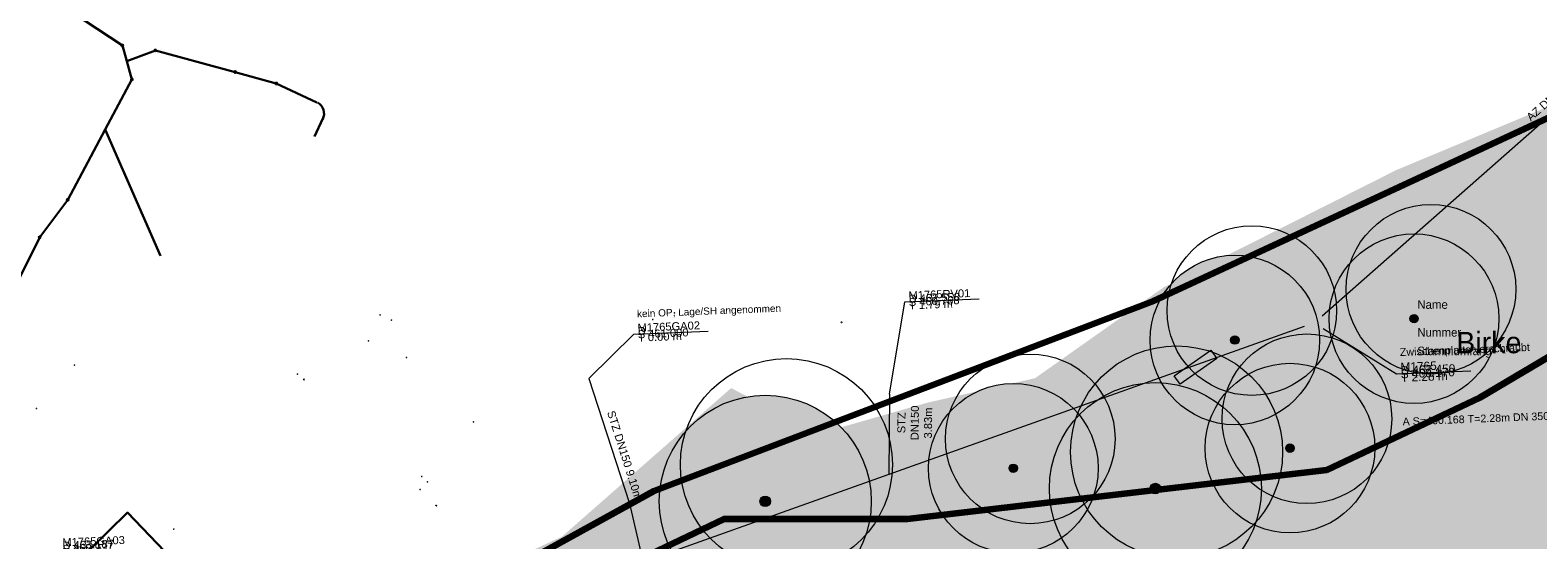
# Model space of a CAD drawing. Header units: metres. Extents: x 730549 to 731755, y 5527678 to 5528494.
# Tile 144 of 207: x 731544 to 731615, y 5527872 to 5527897. Entities that reach past the tile are written whole.
import ezdxf
from ezdxf.enums import TextEntityAlignment as Align

# ---------------------------------------------------------------- set-up
doc = ezdxf.new("R2010")
doc.units = ezdxf.units.M
doc.header["$LTSCALE"] = 0.1
doc.header["$PDMODE"] = 1
doc.header["$PDSIZE"] = -2
for name, color, linetype, transparency in [('3d Modell', 7, 'Continuous', 0.4), ('B_Bäume', 7, 'Continuous', 0.77), ('LA_Planung BÄUME geplant', 7, 'Continuous', 0.8)]:
    doc.layers.add(name, color=color, linetype=linetype, transparency=transparency)
for name, color, linetype in [('LA_Allgemeine Einbauten', 7, 'Continuous'), ('LA_Planungsumgriff', 7, 'Continuous'), ('Netzbach Höhenlinien Bestand NW 461.54', 7, 'Continuous'), ('Sparten Strom GEPLANT pdf', 7, 'Continuous'), ('Sparten_Glasfaserkabel', 7, 'Continuous'), ('Sparten_Kanal-aus dwg GRUPPE', 7, 'Continuous'), ('Wiese und Waldnaab als Hintergrund', 7, 'Continuous')]:
    doc.layers.add(name, color=color, linetype=linetype)
doc.styles.add('Arial', font='arial.ttf')
doc.styles.add('Futura Windows', font='txt')
doc.styles.add('TheSansSemiLight-Plain', font='txt')
picture_1 = doc.add_image_def('image1.png', size_in_pixel=(2382, 1684))

# ---------------------------------------------------------------- blocks, each defined once
blk = doc.blocks.new('PDF-Seite')
at = {"color": 255, "linetype": 'Continuous', "lineweight": 9, "transparency": 33554687}
blk.add_wipeout([(0, 103.921), (293.918, 103.921), (293.918, -103.921), (0, -103.921)], dxfattribs=at)
at = {"transparency": 33554687}
image = blk.add_image(picture_1, insert=(0, -103.921), size_in_units=(293.918, 207.843), dxfattribs=at)
image.dxf.flags = 7
blk = doc.blocks.new('KA_STUTZR')
at = {"color": 7, "linetype": 'Continuous', "lineweight": 25, "transparency": 33554687}
for p in [(0, 0), (0.0005, 0)]:
    blk.add_line(p, (0, 0.0005), dxfattribs=at)
at = {"color": 7, "linetype": 'Continuous', "lineweight": 5, "transparency": 33554687}
blk.add_line((0, 0), (0.001, 0), dxfattribs=at)
at = {"color": 7, "linetype": 'Continuous', "transparency": 33554687}
blk.add_solid([(0, 0.0005), (0.0005, 0), (0, 0)], dxfattribs=at)
blk = doc.blocks.new('Ka_stxt_BG_H')
at = {"color": 206, "linetype": 'Continuous', "lineweight": 13, "true_color": 0x660066, "transparency": 33554687}
blk.add_point((0, 0), dxfattribs=at)
at = {"color": 0, "flags": 1}
for tag in ['NAME', 'Z_HIGH', 'Z_LOW', 'DZ', 'RES1', 'RES2', 'RES3', 'RES4', 'RES5', 'RES6', 'BEMERKUNG']:
    blk.add_attdef(tag, (0, 0), '', height=0.00018, dxfattribs=at)
blk = doc.blocks.new('khpfeil')
at = {"color": 7, "linetype": 'Continuous', "lineweight": 25, "transparency": 33554687}
blk.add_line((0, 0), (0, 0), dxfattribs=at)
blk.add_line((0, 0), (0, 0), dxfattribs=at)
blk.add_line((0, 0), (0, 0), dxfattribs=at)
blk.add_line((0, 0), (0, 0), dxfattribs=at)
blk = doc.blocks.new('Ka_stxt_BG_HA')
at = {"color": 206, "linetype": 'Continuous', "lineweight": 13, "true_color": 0x660066, "transparency": 33554687}
blk.add_point((0, 0), dxfattribs=at)
at = {"color": 0, "flags": 1}
for tag in ['NAME', 'Z_HIGH', 'Z_LOW', 'DZ', 'RES1', 'RES2', 'RES3', 'RES4', 'RES5', 'RES6', 'BEMERKUNG']:
    blk.add_attdef(tag, (0, 0), '', height=0.00018, dxfattribs=at)
blk = doc.blocks.new('SG')
at = {"color": 7, "linetype": 'Continuous', "lineweight": 25, "transparency": 33554687}
for p, q in [((0.0007, 0.0007), (-0.0007, 0.0007)), ((-0.0007, 0.0007), (-0.0007, -0.0007)), ((0, 0.00245), (-0.0005, 0.00145)), ((-0.0005, 0.00145), (0.0005, 0.00145)), ((0.0005, 0.00145), (0, 0.00245)), ((0, 0.00145), (0, 0.0007)), ((0.0007, -0.0007), (0.0007, 0.0007)), ((-0.0007, -0.0007), (0.0007, -0.0007)), ((0, -0.0007), (0, -0.002))]:
    blk.add_line(p, q, dxfattribs=at)
at = {"color": 7, "linetype": 'Continuous', "lineweight": 5, "transparency": 33554687}
blk.add_point((0, 0), dxfattribs=at)
blk = doc.blocks.new('Gruppe')
at = {"color": 211, "linetype": 'Continuous', "lineweight": 5, "true_color": 0xff7fff, "transparency": 33554687}
for p, q in [((-908.279, -355.488, -32.29), (-934.459, -378.548, -32.29)), ((-935.305, -379.047, -33.021), (-1024.823, -410.909, -33.021)), ((-954.862, -382.237, -32.422), (-954.901, -386.022, -32.422))]:
    blk.add_line(p, q, dxfattribs=at)
at = {"color": 150, "linetype": 'Continuous', "lineweight": 30, "true_color": 0x007fff, "transparency": 33554687}
for p, q in [((-991.052, -365.786, -493.19), (-1004.737, -356.733, -493.19)), ((-990.841, -366.532, -493.19), (-991.052, -365.786, -493.19)), ((-990.841, -366.532, -493.19), (-989.495, -366.015, -493.19)), ((-989.495, -366.015, -493.19), (-985.726, -367.039, -493.19)), ((-990.841, -366.532, -493.19), (-990.599, -367.387, -493.19)), ((-991.861, -369.751, -493.19), (-990.599, -367.387, -493.19)), ((-985.726, -367.039, -493.19), (-983.799, -367.574, -493.19)), ((-983.799, -367.574, -493.19), (-981.873, -368.469, -493.19)), ((-993.63, -373.067, -493.19), (-991.861, -369.751, -493.19)), ((-989.256, -375.706, -493.19), (-991.861, -369.751, -493.19)), ((-981.982, -370.072, -493.19), (-981.591, -369.23, -493.19)), ((-993.63, -373.067, -493.19), (-994.949, -374.829, -493.19)), ((-994.949, -374.829, -493.19), (-996.883, -378.702, -493.19))]:
    blk.add_line(p, q, dxfattribs=at)
at = {"color": 7, "linetype": 'Continuous', "lineweight": 9, "transparency": 33554687, "flags": 128}
for points in [[(-954.862, -382.237), (-954.14, -377.881), (-950.643, -377.744)], [(-969.042, -381.493), (-966.921, -379.403), (-963.424, -379.266)], [(-934.409, -379.142), (-930.948, -381.277), (-927.451, -381.14)]]:
    blk.add_lwpolyline(points, dxfattribs=at)
at = {"color": 211, "linetype": 'Continuous', "lineweight": 5, "true_color": 0xff7fff, "transparency": 33554687, "flags": 128}
blk.add_lwpolyline([(-969.042, -381.493), (-967.135, -387.385), (-966.593, -389.697), (-966.83, -390.082)], dxfattribs=at)
at = {"color": 150, "linetype": 'Continuous', "lineweight": 30, "true_color": 0x007fff, "transparency": 33554687}
for centre in [(-991.052, -365.786, -493.19), (-989.495, -366.015, -493.19), (-990.599, -367.387, -493.19), (-985.726, -367.039, -493.19), (-983.788, -367.579, -493.19), (-993.63, -373.067, -493.19), (-994.949, -374.829, -493.19)]:
    blk.add_circle(centre, 0.04, dxfattribs=at)
blk.add_arc((-982.112, -368.99, -493.19), 0.574, 332.62449, 63.06104, dxfattribs=at)
at = {"color": 5, "true_color": 0x0000ff, "transparency": 33554687, "xscale": 0.17, "yscale": 0.17, "zscale": 0.17, "rotation": 2.251158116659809}
for p in [(-990.841, -366.532, -493.19), (-991.861, -369.751, -493.19)]:
    blk.add_blockref('SG', p, dxfattribs=at)
at = {"color": 216, "true_color": 0x7f007f, "transparency": 33554687, "rotation": 2.251158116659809}
for name, p, xscale, yscale, zscale in [('Ka_stxt_BG_HA', (-954.724, -377.341, -493.19), 0.375, 0.375, 0.375), ('Ka_stxt_BG_HA', (-967.505, -378.863, -493.19), 0.375, 0.375, 0.375), ('Ka_stxt_BG_H', (-931.571, -380.701, -493.19), 0.4, 0.4, 0.4), ('Ka_stxt_BG_HA', (-994.633, -388.991, -493.19), 0.375, 0.375, 0.375)]:
    blk.add_blockref(name, p, dxfattribs=dict(at, xscale=xscale, yscale=yscale, zscale=zscale))
at = {"color": 211, "true_color": 0xff7fff, "transparency": 33554687, "xscale": 1.5, "yscale": 1.5, "zscale": 1.5}
for p, rotation in [((-954.882, -384.129, -493.19), 179.4038729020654), ((-967.653, -385.783, -493.19), 197.9322448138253)]:
    blk.add_blockref('khpfeil', p, dxfattribs=dict(at, rotation=rotation))
at = {"color": 30, "true_color": 0xff7f00, "transparency": 33554687, "xscale": 0.5, "yscale": 0.5, "zscale": 0.5, "rotation": 109.5925459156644}
blk.add_blockref('KA_STUTZR', (-954.96, -385.857, -493.19), dxfattribs=at)
at = {"color": 216, "true_color": 0x7f007f, "transparency": 33554687, "char_height": 0.37568, "attachment_point": 8, "line_spacing_factor": 1.002187, "style": 'Arial'}
for s, insert, width, rotation in [('AZ DN 250 35.89m 2.06%', (-922.317, -367.357, -32.65), 7.739, 41.37501), ('STZ DN150 9.10m', (-967.539, -385.174, -32.615), 4.66071, 287.55116), ('STZ DN150 3.83m', (-952.856, -383.597, -32.708), 2.202, 89.40377)]:
    blk.add_mtext(s, dxfattribs=dict(at, insert=insert, width=width, rotation=rotation))
at = {"color": 7, "transparency": 33554687, "attachment_point": 1, "rotation": 2.25116, "line_spacing_factor": 0.25, "style": 'Arial'}
for s, insert, char_height in [('M1765RV01\\PD 462.558\\PS 460.768\\PT 1.79 m', (-953.978, -377.39, -30.632), 0.3757), ('kein OP, Lage/SH angenommen', (-966.784, -378.275, -493.19), 0.33812), ('M1765GA02\\PD \\PS 461.000\\PT 0.00 m', (-966.759, -378.912, -493.19), 0.3757), ('Zwischenplatte verschraubt', (-930.802, -380.074, -30.74), 0.36066), ('M1765\\PD 462.450\\PS 460.170\\PT 2.28 m', (-930.775, -380.753, -30.74), 0.4007), ('A S=460.168 T=2.28m DN 350->M1770E S=460.180 T=2.27m DN 250->M1760', (-930.673, -383.351, -30.74), 0.36066), ('M1765GA03\\PD 463.187\\PS 460.937\\PT 2.25 m', (-993.887, -389.039, -30.003), 0.3757)]:
    blk.add_mtext(s, dxfattribs=dict(at, insert=insert, char_height=char_height))
blk = doc.blocks.new('Gruppe-1')
at = {"color": 7, "transparency": 33554687}
blk.add_blockref('Gruppe', (0, 0), dxfattribs=at)
blk = doc.blocks.new('Gebaeudepunktaydf')
at = {"color": 7, "linetype": 'Continuous', "lineweight": 25, "transparency": 33554687}
blk.add_circle((0, 0), 0.0003, dxfattribs=at)
blk = doc.blocks.new('ABM_1110sadf')
at = {"color": 7, "linetype": 'Continuous', "lineweight": 25, "transparency": 33554687, "flags": 128}
blk.add_lwpolyline([(-0.001, -0.001), (0.001, -0.001), (0.001, 0.001), (-0.001, 0.001), (-0.001, -0.001)], dxfattribs=at)
blk = doc.blocks.new('Gruppe-2')
at = {"color": 7, "linetype": 'Continuous', "lineweight": 30, "transparency": 33554687, "flags": 128}
blk.add_lwpolyline([(-993.504, -390.465), (-988.074, -395.735), (-983.124, -393.125), (-986.174, -389.715), (-987.664, -391.105), (-990.814, -387.825), (-993.504, -390.465)], dxfattribs=at)
at = {"color": 253, "true_color": 0xadadad, "transparency": 33554687}
for name, p in [('Gebaeudepunktaydf', (-978.884, -378.495, -520.142)), ('Gebaeudepunktaydf', (-978.354, -378.745, -520.142)), ('Gebaeudepunktaydf', (-966.024, -378.705, -520.142)), ('Gebaeudepunktaydf', (-965.004, -378.395, -520.142)), ('ABM_1110sadf', (-957.134, -378.845, -520.142)), ('Gebaeudepunktaydf', (-979.444, -379.715, -520.142)), ('Gebaeudepunktaydf', (-993.304, -380.865, -520.142)), ('Gebaeudepunktaydf', (-977.644, -380.505, -520.142)), ('Gebaeudepunktaydf', (-982.784, -381.285, -520.142)), ('Gebaeudepunktaydf', (-982.484, -381.545, -520.142)), ('Gebaeudepunktaydf', (-995.094, -382.915, -520.142)), ('Gebaeudepunktaydf', (-974.494, -383.535, -520.142)), ('Gebaeudepunktaydf', (-976.924, -386.115, -520.142)), ('Gebaeudepunktaydf', (-977.004, -386.725, -520.142)), ('Gebaeudepunktaydf', (-976.654, -386.365, -520.142)), ('ABM_1110sadf', (-976.244, -387.495, -520.142)), ('Gebaeudepunktaydf', (-990.814, -387.825, -520.142)), ('Gebaeudepunktaydf', (-988.624, -388.605, -520.142))]:
    blk.add_blockref(name, p, dxfattribs=at)
at = {"color": 253, "true_color": 0xadadad, "transparency": 33554687, "char_height": 0.001, "attachment_point": 5, "line_spacing_factor": 0.25, "style": 'Arial'}
for s, insert in [('33', (-972.384, -381.735, -520.142)), ('31', (-982.944, -386.715, -520.142))]:
    blk.add_mtext(s, dxfattribs=dict(at, insert=insert))
blk = doc.blocks.new('Gruppe-3')
at = {"color": 7, "linetype": 'Continuous', "lineweight": 13, "transparency": 33554585, "flags": 128}
for points in [[(-902.282, -384.542), (-914.427, -386.685), (-924.954, -388.543), (-930.011, -389.435)], [(-906.144, -385.07), (-917.754, -387.119), (-927.818, -388.895), (-932.593, -389.737)], [(-910.006, -385.599), (-921.082, -387.553), (-930.682, -389.247), (-935.189, -390.042)], [(-917.73, -386.655), (-927.737, -388.42), (-936.41, -389.951), (-940.386, -390.652)], [(-923.174, -388.348), (-927.321, -389.083), (-932.105, -389.932), (-936.89, -390.782), (-939.177, -391.189)], [(-921.592, -387.183), (-931.064, -388.854), (-939.274, -390.303), (-943.001, -390.96)], [(-929.317, -388.239), (-937.719, -389.722), (-945.002, -391.007), (-948.179, -391.567)], [(-925.455, -387.711), (-934.392, -389.288), (-942.138, -390.655), (-945.573, -391.261)]]:
    blk.add_lwpolyline(points, dxfattribs=at)
at = {"color": 7, "linetype": 'Continuous', "lineweight": 25, "transparency": 33554585, "flags": 128}
for points in [[(-913.868, -386.127), (-924.409, -387.987), (-933.546, -389.599), (-937.791, -390.348)], [(-933.179, -388.767), (-941.047, -390.155), (-947.866, -391.359), (-950.947, -391.902)], [(-924.659, -389.122), (-924.535, -389.085), (-924.378, -389.04), (-924.189, -388.986)], [(-923.835, -388.624), (-925.431, -388.901), (-927.481, -389.261), (-929.987, -389.704), (-932.948, -390.229), (-936.363, -390.837), (-937.764, -391.086)]]:
    blk.add_lwpolyline(points, dxfattribs=at)
blk = doc.blocks.new('Site Model Opacity Container')
at = {"color": 255, "linetype": 'Continuous', "lineweight": 5, "transparency": 33554585}
blk.add_wipeout([(-902.089, -384.516), (-896.561, -388.799), (-893.564, -391.703), (-885.114, -401.015), (-850.08, -459.012), (-849.968, -459.396), (-850.839, -465.338), (-853.983, -465.958), (-902.175, -472.837), (-946.175, -476.837), (-962.175, -476.837), (-998.175, -420.837), (-998.362, -413.454), (-991.275, -397.622), (-990.069, -396.546)], dxfattribs=at)
at = {"color": 31, "linetype": 'Continuous', "lineweight": 5, "true_color": 0xe0cb9d, "transparency": 33554585, "flags": 128}
blk.add_lwpolyline([(-902.089, -384.516), (-896.561, -388.799), (-893.564, -391.703), (-885.114, -401.015), (-850.08, -459.012), (-849.968, -459.396), (-850.839, -465.338), (-853.983, -465.958), (-902.175, -472.837), (-946.175, -476.837), (-962.175, -476.837), (-998.175, -420.837), (-998.362, -413.454), (-991.275, -397.622), (-990.069, -396.546)], close=True, dxfattribs=at)
at = {"color": 7, "transparency": 33554687}
blk.add_blockref('Gruppe-3', (0, 0), dxfattribs=at)
blk = doc.blocks.new('Geländemodell (2D)')
at = {"color": 31, "true_color": 0xe0cb9d, "transparency": 33554687}
blk.add_blockref('Site Model Opacity Container', (0, 0), dxfattribs=at)
at = {"color": 0, "flags": 1}
for tag in ['IFC_UUID', 'instanceID']:
    blk.add_attdef(tag, (-998.522, -476.837), '', height=0.00018, dxfattribs=at)
blk = doc.blocks.new('B_Baum')
at = {"linetype": 'Continuous', "lineweight": 0, "transparency": 33554582}
h = blk.add_hatch(color=61, dxfattribs=at)
edge = h.paths.add_edge_path()
edge.add_arc((0, 0), 5, 0, 360)
at = {"linetype": 'Continuous', "lineweight": 0, "transparency": 33554687}
h = blk.add_hatch(color=250, dxfattribs=at)
edge = h.paths.add_edge_path()
edge.add_arc((0, 0), 0.25, 0, 360)
at = {"color": 7, "linetype": 'Continuous', "lineweight": 5, "transparency": 33554483}
blk.add_circle((1, 1.732), 5, dxfattribs=at)
at = {"color": 7, "linetype": 'Continuous', "lineweight": 20, "transparency": 33554687}
for radius in [5, 0.25]:
    blk.add_circle((0, 0), radius, dxfattribs=at)
at = {"color": 58, "true_color": 0x4b5f00, "transparency": 33554687, "style": 'TheSansSemiLight-Plain'}
for tag, p in [('Botanischer_Name', (0.196, 1.085)), ('Nummer', (0.196, -0.556)), ('Stammumfang', (0.196, -1.649))]:
    blk.add_attdef(tag, text='', height=0.504, dxfattribs=at).set_placement(p, align=Align.TOP_LEFT)
blk = doc.blocks.new('Baum selbstgestrickt')
at = {"color": 7, "transparency": 33554687}
ref = blk.add_blockref('B_Baum', (0, 0), dxfattribs=dict(at, xscale=0.2, yscale=0.2, zscale=0.2))
ref.add_attrib('Nummer', 'Nummer', dxfattribs={"color": 58, "transparency": 33554687, "height": 0.1009, "style": 'TheSansSemiLight-Plain'}).set_placement((0.039, -0.111), align=Align.TOP_LEFT)
ref.add_attrib('Botanischer_Name', 'Name', dxfattribs={"color": 58, "transparency": 33554687, "height": 0.1009, "style": 'TheSansSemiLight-Plain'}).set_placement((0.039, 0.217), align=Align.TOP_LEFT)
ref.add_attrib('Stammumfang', 'Stammumfang', dxfattribs={"color": 58, "transparency": 33554687, "height": 0.10087, "style": 'TheSansSemiLight-Plain'}).set_placement((0.039, -0.33), align=Align.TOP_LEFT)
blk = doc.blocks.new('P_Baum')
at = {"linetype": 'Continuous', "lineweight": 0, "transparency": 33554687}
h = blk.add_hatch(color=53, dxfattribs=at)
edge = h.paths.add_edge_path()
edge.add_arc((0, 0), 5, 0, 360)
h = blk.add_hatch(color=53, dxfattribs=at)
edge = h.paths.add_edge_path()
edge.add_arc((0, 0), 0.25, 0, 360)
at = {"color": 7, "linetype": 'Continuous', "lineweight": 5, "transparency": 33554483}
blk.add_circle((1, 1.732), 5, dxfattribs=at)
at = {"color": 7, "linetype": 'Continuous', "lineweight": 20, "transparency": 33554687}
for radius in [5, 0.25]:
    blk.add_circle((0, 0), radius, dxfattribs=at)
at = {"color": 58, "true_color": 0x4b5f00, "transparency": 33554687, "style": 'TheSansSemiLight-Plain'}
for tag, p in [('Botanischer_Name', (0.196, 1.085)), ('Nummer', (0.196, -0.556)), ('Stammumfang', (0.196, -1.649))]:
    blk.add_attdef(tag, text='', height=0.504, dxfattribs=at).set_placement(p, align=Align.TOP_LEFT)
blk = doc.blocks.new('Baum Pflanzung')
at = {"color": 7, "transparency": 33554687, "xscale": 0.2, "yscale": 0.2, "zscale": 0.2}
blk.add_blockref('P_Baum', (0, -0.009), dxfattribs=at)

msp = doc.modelspace()

# ---------------------------------------------------------------- block references
at = {"layer": 'Sparten Strom GEPLANT pdf', "color": 16, "true_color": 0x800000, "transparency": 33554687}
msp.add_blockref('PDF-Seite', (731393.397, 5527843.198), dxfattribs=at)

# ---------------------------------------------------------------- next in the draw order: block references
at = {"layer": 'Sparten_Glasfaserkabel', "color": 7, "transparency": 33554687}
msp.add_blockref('Gruppe-2', (732539.784, 5528261.585), dxfattribs=at)
at = {"layer": 'Sparten_Kanal-aus dwg GRUPPE', "color": 7, "transparency": 33554687}
msp.add_blockref('Gruppe-1', (732539.784, 5528261.585), dxfattribs=at)

# ---------------------------------------------------------------- next in the draw order: texts
at = {"layer": 'B_Bäume', "color": 7, "transparency": 33554490, "insert": (731611.65, 5527882.289), "char_height": 1.0087, "attachment_point": 1, "line_spacing_factor": 0.969122, "style": 'Futura Windows'}
msp.add_mtext('Birke', dxfattribs=at)

# ---------------------------------------------------------------- next in the draw order: block references
at = {"layer": '3d Modell', "color": 31, "true_color": 0xe0cb9d, "transparency": 33554687}
msp.add_blockref('Geländemodell (2D)', (732539.784, 5528261.585), dxfattribs=at)

# ---------------------------------------------------------------- next in the draw order: wipeouts: each hides what was drawn before it
at = {"color": 255, "linetype": 'Continuous', "lineweight": 5, "transparency": 33554585}
msp.add_wipeout([(731638.3, 5527876.75), (731643.087, 5527863.066), (731656.242, 5527870.593), (731641.2, 5527880.8), (731625, 5527878.4), (731573.8, 5527870.6), (731547.4, 5527868.6), (731527.8, 5527840.2), (731572.45, 5527776.2), (731580.45, 5527782.55), (731574.8, 5527791.7), (731567.9, 5527803.2), (731561.05, 5527812.9), (731550.6, 5527829.3), (731544.4, 5527839.45), (731544.9, 5527845.95), (731547.9, 5527851.4), (731552.9, 5527856), (731559.1, 5527860.2), (731569.1, 5527864.9), (731572.6, 5527864.65), (731586.55, 5527866.65), (731602.35, 5527868.85), (731623.4, 5527873.5)], dxfattribs=at).dxf.layer = '3d Modell'

# ---------------------------------------------------------------- next in the draw order: hatches: boundary and pattern name
at = {"layer": 'LA_Allgemeine Einbauten', "linetype": 'Continuous', "lineweight": 0, "true_color": 0xa0a0a4, "transparency": 33554687}
msp.add_hatch(color=253, dxfattribs=at).paths.add_polyline_path([(731600.072, 5527881.431), (731600.352, 5527881.033), (731598.625, 5527879.818), (731598.345, 5527880.216)])
at = {"layer": 'Netzbach Höhenlinien Bestand NW 461.54', "linetype": 'Continuous', "lineweight": 0, "true_color": 0x66aaff, "transparency": 33554534}
msp.add_hatch(color=161, dxfattribs=at).paths.add_polyline_path([(731675.984, 5527969.785), (731677.584, 5527974.185), (731677.784, 5527974.385), (731683.784, 5527969.785), (731672.784, 5527960.785), (731669.184, 5527955.585), (731666.184, 5527948.585), (731661.584, 5527943.985), (731659.984, 5527939.185), (731656.784, 5527927.985), (731653.584, 5527926.785), (731648.584, 5527919.185), (731648.184, 5527912.585), (731649.784, 5527910.985), (731652.784, 5527903.185), (731652.384, 5527894.985), (731651.984, 5527887.985), (731648.184, 5527879.785), (731644.984, 5527878.785), (731646.384, 5527876.585), (731645.384, 5527872.385), (731642.384, 5527868.385), (731641.794, 5527869.096), (731640.471, 5527867.708), (731639.032, 5527866.605), (731636.771, 5527865.115), (731634.803, 5527864.165), (731633.479, 5527863.79), (731633.018, 5527863.634), (731632.825, 5527863.264), (731631.554, 5527862.73), (731631.298, 5527862.704), (731630.003, 5527861.808), (731629.638, 5527860.815), (731629.063, 5527859.893), (731629.569, 5527859.395), (731631.883, 5527856.42), (731631.942, 5527856.255), (731632.081, 5527855.94), (731633.613, 5527853.393), (731633.703, 5527853.282), (731633.706, 5527853.188), (731634.347, 5527850.163), (731634.342, 5527850.157), (731634.584, 5527847.884), (731634.618, 5527847.848), (731634.67, 5527847.705), (731635.584, 5527842.357), (731635.756, 5527842.236), (731636.736, 5527839.006), (731636.954, 5527838.465), (731637.208, 5527837.538), (731635.595, 5527836.496), (731637.474, 5527836.578), (731637.826, 5527835.599), (731638.729, 5527833.842), (731638.33, 5527832.611), (731638.71, 5527831.206), (731639.068, 5527831.095), (731640.089, 5527827.813), (731640.722, 5527826.209), (731642.775, 5527823.693), (731643.163, 5527822.964), (731645.248, 5527820.532), (731646.653, 5527819.214), (731649.037, 5527817.164), (731649.954, 5527816.292), (731649.996, 5527816.294), (731649.997, 5527816.245), (731649.739, 5527815.498), (731649.744, 5527814.64), (731648.925, 5527814.566), (731648.835, 5527814.645), (731648.874, 5527814.721), (731649.362, 5527815.42), (731649.946, 5527816.218), (731646.852, 5527818.096), (731645.471, 5527818.005), (731645.367, 5527818.137), (731642.862, 5527822.08), (731641.65, 5527821.94), (731639.6, 5527824.753), (731639.231, 5527824.9), (731639.198, 5527825.324), (731639.814, 5527825.783), (731638.144, 5527829.562), (731637.163, 5527829.489), (731636.869, 5527830.075), (731636.433, 5527831.125), (731635.86, 5527831.733), (731635.802, 5527832.839), (731636.243, 5527834.681), (731634.416, 5527835.944), (731634.124, 5527835.486), (731634.24, 5527835.983), (731634.265, 5527836.116), (731633.366, 5527837.961), (731632.448, 5527841.045), (731632.406, 5527841.445), (731632.375, 5527841.924), (731631.45, 5527846.981), (731631.46, 5527846.992), (731630.962, 5527849.261), (731630.747, 5527849.518), (731630.319, 5527852.142), (731630.123, 5527852.695), (731629.1, 5527854.885), (731628.741, 5527855.403), (731626.942, 5527858.14), (731625.456, 5527859.697), (731624.577, 5527860.349), (731623.682, 5527862.038), (731620.405, 5527863.796), (731620.068, 5527864.22), (731619.91, 5527864.084), (731618.533, 5527864.412), (731617.247, 5527864.758), (731615.58, 5527865.119), (731614.433, 5527865.429), (731614.313, 5527865.421), (731609.662, 5527866.508), (731606.738, 5527864.725), (731605.88, 5527864.174), (731605.567, 5527864.106), (731605.218, 5527864.119), (731604.553, 5527863.996), (731603.279, 5527863.812), (731602.884, 5527864.067), (731602.493, 5527863.879), (731599.158, 5527863.424), (731598.663, 5527863.438), (731596.592, 5527864.094), (731594.763, 5527864.393), (731593.244, 5527864.529), (731592.507, 5527864.513), (731592.09, 5527864.587), (731591.293, 5527864.897), (731589.608, 5527864.985), (731588.427, 5527864.47), (731586.672, 5527864.158), (731585.244, 5527863.643), (731585.1, 5527863.618), (731582.921, 5527864.396), (731581.6, 5527864.23), (731580.469, 5527863.755), (731580.064, 5527863.856), (731578.77, 5527864.098), (731575.915, 5527863.706), (731575.587, 5527863.597), (731575.317, 5527863.559), (731572.148, 5527861.617), (731570.887, 5527860.958), (731570.669, 5527860.779), (731569.513, 5527861.401), (731568.48, 5527861.194), (731567.133, 5527858.726), (731567.087, 5527858.721), (731564.663, 5527859.379), (731563.96, 5527859.267), (731563.042, 5527858.909), (731561.917, 5527857.178), (731561.839, 5527857.132), (731561.818, 5527857.128), (731561.825, 5527857.145), (731559.16, 5527857.639), (731555.638, 5527854.7), (731555.323, 5527854.421), (731555.569, 5527853.884), (731555.531, 5527852.43), (731554.471, 5527851.707), (731554.293, 5527851.65), (731554.21, 5527851.255), (731553.106, 5527850.443), (731551.802, 5527850.057), (731551.347, 5527850.034), (731549.927, 5527849.795), (731549.455, 5527849.036), (731547.058, 5527848.216), (731546.083, 5527847.825), (731544.888, 5527846.321), (731542.825, 5527846.036), (731541.573, 5527845.352), (731541.568, 5527843.105), (731536.154, 5527843.095), (731536.154, 5527857.068), (731538.524, 5527858.47), (731542.799, 5527858.939), (731546.546, 5527861.463), (731548.61, 5527860.985), (731553.042, 5527863.684), (731558.488, 5527864.482), (731560.82, 5527866.147), (731566.346, 5527868.966), (731572.743, 5527871.176), (731577.12, 5527873.467), (731580.709, 5527873.76), (731586.518, 5527873.995), (731588.817, 5527875.051), (731592.681, 5527874.67), (731596.269, 5527874.058), (731601.483, 5527875.133), (731603.272, 5527875.329), (731607.801, 5527876.228), (731610.775, 5527878.465), (731614.742, 5527879.906), (731617.186, 5527882.388), (731619.76, 5527882.77), (731619.728, 5527883.974), (731623.597, 5527886.31), (731626.039, 5527887.885), (731628.165, 5527891.438), (731629.769, 5527893.324), (731631.686, 5527897.86), (731631.511, 5527899.451), (731632.963, 5527902.729), (731633.112, 5527903.753), (731635.178, 5527903.755), (731639.984, 5527909.985), (731643.784, 5527913.985), (731644.984, 5527919.985), (731645.184, 5527928.385), (731649.984, 5527931.785), (731652.384, 5527938.585), (731656.584, 5527946.985), (731659.384, 5527952.385), (731666.784, 5527956.985), (731669.584, 5527965.785)])
at = {"layer": 'Wiese und Waldnaab als Hintergrund', "linetype": 'Continuous', "lineweight": 0, "true_color": 0x66aaff, "transparency": 33554559}
msp.add_hatch(color=161, dxfattribs=at).paths.add_polyline_path([(731675.792, 5527974.004), (731676.4, 5527974.6), (731687, 5527969.4), (731685.2, 5527966.4), (731681, 5527963.8), (731680.2, 5527956.6), (731676.6, 5527950.6), (731672.8, 5527951.6), (731669.2, 5527944.8), (731661, 5527939.8), (731660.4, 5527935.2), (731659.2, 5527931.2), (731662.4, 5527928), (731660.4, 5527922.4), (731658.4, 5527920.4), (731657.2, 5527916.4), (731655.2, 5527914.4), (731654.2, 5527908.6), (731654.6, 5527904.4), (731654.573, 5527904.402), (731653.308, 5527897.918), (731654.243, 5527894.902), (731653.412, 5527893.302), (731652.034, 5527887.517), (731651.493, 5527885.309), (731650.5, 5527881.845), (731648.417, 5527875.551), (731647.211, 5527873.709), (731644.51, 5527868.986), (731642.564, 5527867.465), (731640.331, 5527865.812), (731639.379, 5527864.4), (731636.728, 5527863.807), (731633.047, 5527861.647), (731631.137, 5527861.584), (731630.858, 5527859.542), (731633.047, 5527858.626), (731633.047, 5527854.945), (731634.69, 5527852.115), (731634.909, 5527851.033), (731629.053, 5527848.479), (731629.179, 5527851.913), (731627.956, 5527853.892), (731627.903, 5527855.294), (731626.593, 5527858.068), (731624.42, 5527859.54), (731622.589, 5527861.552), (731621.652, 5527862.757), (731619.632, 5527862.838), (731618.716, 5527863.844), (731616.376, 5527864.09), (731612.952, 5527864.117), (731610.942, 5527864.098), (731608.787, 5527862.654), (731606.291, 5527862.481), (731603.11, 5527862.133), (731600.869, 5527862.39), (731599.896, 5527862.082), (731597.59, 5527862.936), (731596.695, 5527862.837), (731594.94, 5527863.249), (731593.609, 5527863.892), (731591.362, 5527863.762), (731589.607, 5527864.173), (731588.038, 5527863.8), (731585.807, 5527863.052), (731583.764, 5527863.331), (731580.064, 5527863.126), (731578.55, 5527862.256), (731574.465, 5527862.814), (731571.547, 5527860.985), (731568.651, 5527858.957), (731566.276, 5527858.596), (731562.786, 5527858.314), (731560.376, 5527856.44), (731556.484, 5527853.398), (731555.994, 5527850.527), (731557.845, 5527847.411), (731559.125, 5527846.746), (731558.537, 5527844.77), (731556.8, 5527842.266), (731556.004, 5527842.179), (731554.754, 5527840.734), (731550.656, 5527839.58), (731549.012, 5527840.808), (731545.888, 5527841.774), (731542.225, 5527843.988), (731540.946, 5527845.557), (731537.608, 5527842.978), (731535.133, 5527842.606), (731532.436, 5527840.6), (731531.187, 5527840.061), (731530.368, 5527838.361), (731529.408, 5527838.86), (731526.048, 5527837.385), (731522.479, 5527835.987), (731521.276, 5527835.956), (731518.457, 5527834.138), (731515.806, 5527833.545), (731514.217, 5527834.277), (731511.886, 5527833.518), (731508.604, 5527832.253), (731507.981, 5527844.357), (731512.07, 5527846.515), (731513.961, 5527848.534), (731515.473, 5527847.593), (731517.262, 5527847.789), (731517.141, 5527847.977), (731520.927, 5527848.392), (731524.035, 5527850.242), (731529.859, 5527853.094), (731534.556, 5527856.124), (731538.524, 5527858.47), (731542.799, 5527858.939), (731546.546, 5527861.463), (731548.61, 5527860.985), (731553.042, 5527863.684), (731558.488, 5527864.482), (731560.82, 5527866.147), (731566.346, 5527868.966), (731572.743, 5527871.176), (731577.12, 5527873.467), (731580.709, 5527873.76), (731586.518, 5527873.995), (731588.817, 5527875.051), (731592.681, 5527874.67), (731596.269, 5527874.058), (731601.483, 5527875.133), (731603.272, 5527875.329), (731607.801, 5527876.228), (731610.775, 5527878.465), (731614.742, 5527879.906), (731617.186, 5527882.388), (731619.76, 5527882.77), (731619.728, 5527883.974), (731623.597, 5527886.31), (731626.039, 5527887.885), (731628.165, 5527891.438), (731629.769, 5527893.324), (731631.686, 5527897.86), (731631.511, 5527899.451), (731632.963, 5527902.729), (731635.979, 5527905.506), (731634.4, 5527905.6), (731638.4, 5527907), (731641, 5527909.8), (731643.2, 5527914.8), (731643.2, 5527920.2), (731644.2, 5527921.4), (731643.6, 5527926), (731644, 5527929.2), (731644.6, 5527931.6), (731647.6, 5527934.8), (731649.6, 5527937.4), (731649.8, 5527940), (731651.2, 5527940.8), (731653.4, 5527941.6), (731653.2, 5527947.2), (731655.4, 5527948.4), (731657, 5527955.2), (731660.4, 5527961.6), (731662.85, 5527964.294), (731665.497, 5527966.85), (731671.078, 5527969.289)])
at = {"layer": 'Wiese und Waldnaab als Hintergrund', "linetype": 'Continuous', "lineweight": 0, "true_color": 0xc4d309, "transparency": 33554508}
msp.add_hatch(color=52, dxfattribs=at).paths.add_polyline_path([(731515.473, 5527847.593), (731517.262, 5527847.789), (731517.141, 5527847.977), (731520.927, 5527848.392), (731524.035, 5527850.242), (731529.859, 5527853.094), (731534.556, 5527856.124), (731538.524, 5527858.47), (731542.799, 5527858.939), (731546.546, 5527861.463), (731548.61, 5527860.985), (731553.042, 5527863.684), (731558.488, 5527864.482), (731560.82, 5527866.147), (731566.346, 5527868.966), (731572.743, 5527871.176), (731577.12, 5527873.467), (731580.709, 5527873.76), (731586.518, 5527873.995), (731588.817, 5527875.051), (731592.681, 5527874.67), (731596.269, 5527874.058), (731601.483, 5527875.133), (731603.272, 5527875.329), (731607.801, 5527876.228), (731610.775, 5527878.465), (731614.742, 5527879.906), (731617.186, 5527882.388), (731619.76, 5527882.77), (731619.728, 5527883.974), (731623.597, 5527886.31), (731626.039, 5527887.885), (731628.165, 5527891.438), (731629.769, 5527893.324), (731631.686, 5527897.86), (731631.511, 5527899.451), (731632.963, 5527902.729), (731633.322, 5527905.201), (731628.571, 5527905.164), (731623.732, 5527896.083), (731616.992, 5527893.332), (731608.815, 5527889.92), (731597.852, 5527884.392), (731591.783, 5527880.105), (731586.68, 5527878.942), (731582.095, 5527877.634), (731579.799, 5527878.388), (731577.449, 5527879.64), (731569.465, 5527872.628), (731563.145, 5527869.721), (731556.305, 5527866.959), (731551.276, 5527864.195), (731549.099, 5527862.95), (731546.772, 5527864.908), (731544.662, 5527864.878), (731539.702, 5527863.328), (731532.418, 5527859.109), (731524.261, 5527853.687), (731521.732, 5527853.812), (731512.406, 5527849.872), (731508.01, 5527849.591), (731508.234, 5527844.491), (731512.07, 5527846.515), (731513.961, 5527848.534)])

# ---------------------------------------------------------------- next in the draw order: linework, layer by layer
at = {"layer": 'B_Bäume', "color": 61, "linetype": 'Continuous', "true_color": 0xd6ea9e, "transparency": 33554490}
msp.add_solid([(731611.65, 5527880.927), (731614.893, 5527880.927), (731611.65, 5527882.55), (731614.893, 5527882.55)], dxfattribs=at)
msp.add_solid([(731611.65, 5527880.927), (731614.893, 5527880.927), (731611.65, 5527882.55), (731614.893, 5527882.55)], dxfattribs=at)
at = {"layer": 'LA_Allgemeine Einbauten', "color": 7, "linetype": 'Continuous', "lineweight": 9, "transparency": 33554687, "flags": 128}
msp.add_lwpolyline([(731600.072, 5527881.431), (731600.352, 5527881.033), (731598.625, 5527879.818), (731598.345, 5527880.216)], close=True, dxfattribs=at)
at = {"layer": 'LA_Planungsumgriff', "color": 16, "linetype": 'Continuous', "lineweight": 100, "true_color": 0x800000, "transparency": 33554687, "flags": 128}
msp.add_lwpolyline([(731627.782, 5527902.609), (731620.55, 5527894.5), (731597.366, 5527883.736), (731573.799, 5527874.779), (731565.013, 5527869.934), (731550.59, 5527864.76), (731550.177, 5527864.993), (731551.829, 5527863.227), (731553.692, 5527863.862), (731558.404, 5527864.376), (731571.219, 5527870.65), (731577.12, 5527873.467), (731585.764, 5527873.467), (731605.537, 5527875.778), (731612.759, 5527879.186), (731618.473, 5527882.579), (731635.063, 5527905.724)], dxfattribs=at)

# ---------------------------------------------------------------- next in the draw order: block references
at = {"layer": 'B_Bäume', "color": 7, "transparency": 33554490, "xscale": 4, "yscale": 4, "zscale": 4}
msp.add_blockref('Baum selbstgestrickt', (731609.656, 5527882.912), dxfattribs=at)
at = {"layer": 'LA_Planung BÄUME geplant', "color": 7, "transparency": 33554483}
for p, xscale, yscale, zscale in [((731601.206, 5527881.941), 4, 4, 4), ((731597.456, 5527874.941), 5, 5, 5), ((731603.806, 5527876.841), 4, 4, 4), ((731579.056, 5527874.341), 5, 5, 5), ((731590.756, 5527875.891), 4, 4, 4)]:
    msp.add_blockref('Baum Pflanzung', p, dxfattribs=dict(at, xscale=xscale, yscale=yscale, zscale=zscale))

doc.saveas('drawing.dxf')
